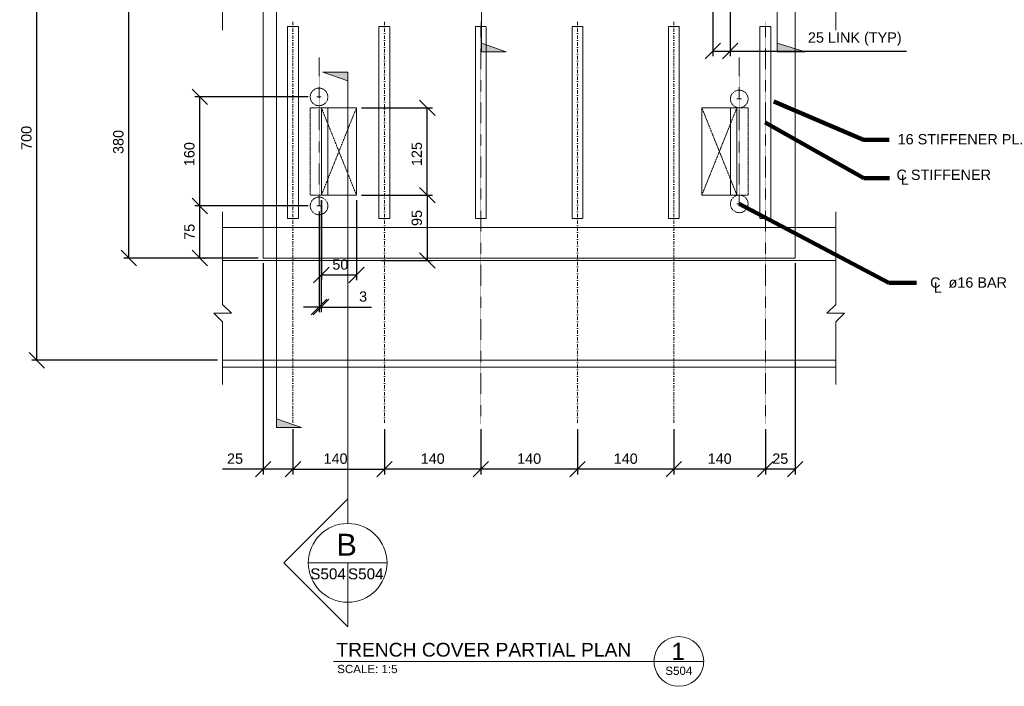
# Model space of a CAD drawing. Header units: inches. Extents: x -5081 to 10423, y -923 to 8749.
# Tile 1 of 8: x -3404 to -1973, y -923 to 46. Entities that reach past the tile are written whole.
import ezdxf

# ---------------------------------------------------------------- set-up
doc = ezdxf.new("R2010")
doc.units = ezdxf.units.IN
doc.header["$LTSCALE"] = 0.25
doc.header["$MEASUREMENT"] = 0
for name, pattern in [('CENTER2', [1.125, 0.75, -0.125, 0.125, -0.125]), ('DGN3', [5.526456, 3.684304, -1.842152]), ('DGN4', [39.472528, 19.736264, -9.868132, 0, -9.868132]), ('HIDDEN', [0.375, 0.25, -0.125]), ('HIDDEN2', [0.1875, 0.125, -0.0625])]:
    doc.linetypes.add(name, pattern=pattern)
doc.layers.get('Defpoints').update_dxf_attribs({"color": 5, "lineweight": 0})
for name, color, linetype, lineweight in [('G-ANN-TTLB', 7, 'Continuous', 0), ('G-ANNO-DIM', 1, 'Continuous', 0), ('G-ANNO-TEXT', 7, 'Continuous', 0), ('S-ANNO-CNTR', 1, 'CENTER2', 0), ('S-DETL-HIDE', 2, 'HIDDEN', 0), ('S-DETL-STLS', 3, 'Continuous', 0), ('S-DETL-STLS_2', 2, 'Continuous', 0), ('S5', 1, 'Continuous', 0)]:
    doc.layers.add(name, color=color, linetype=linetype, lineweight=lineweight)
doc.styles.add('1 10', font='arial.ttf', dxfattribs={"height": 30})
doc.styles.add('1 5', font='arial.ttf', dxfattribs={"height": 15})
doc.styles.get("Standard").update_dxf_attribs({"font": 'ARCHSTYL.shx', "width": 0.75, "height": 50.8})
doc.styles.add('TITLE20', font='simplex.shx', dxfattribs={"height": 127000})
doc.dimstyles.new('1 5', dxfattribs={"dimtxt": 15, "dimasz": 22.5, "dimexe": 7.5, "dimexo": 7.5, "dimgap": 7.5, "dimtad": 1, "dimdec": 0, "dimlfac": 0.003281, "dimzin": 11, "dimdsep": 46, "dimlunit": 5, "dimtxsty": '1 5', "dimblk1": 'OBLIQUE', "dimblk2": 'OBLIQUE', "dimsah": 1, "dimcen": 0, "dimadec": 4, "dimazin": 3, "dimtfac": 1, "dimtdec": 0, "dimtix": 1, "dimtofl": 0, "dimtmove": 0, "dimatfit": 3, "dimfxl": 1, "dimtolj": 1, "dimtzin": 0, "dimarcsym": 0})

# ---------------------------------------------------------------- blocks, each defined once
blk = doc.blocks.new('_Oblique')
at = {"color": 0, "linetype": 'ByBlock', "lineweight": -2}
blk.add_line((-0.5, -0.5), (0.5, 0.5), dxfattribs=at)
blk = doc.blocks.new('*D115')
at = {"layer": 'Defpoints', "color": 0, "linetype": 'Continuous', "lineweight": 0, "transparency": 16777216}
for p in [(-2965.6, -209), (-2968.5, -225.1), (-2965.6, -371.6)]:
    blk.add_point(p, dxfattribs=at)
at = {"layer": 'G-ANNO-DIM', "color": 0, "linetype": 'Continuous', "lineweight": -2, "transparency": 16777216}
for p, q in [((-2965.6, -216.5), (-2965.6, -379.1)), ((-2968.5, -232.6), (-2968.5, -379.1)), ((-2968.5, -371.6), (-2991, -371.6)), ((-2965.6, -371.6), (-2892.1, -371.6))]:
    blk.add_line(p, q, dxfattribs=at)
at = {"layer": 'G-ANNO-DIM', "color": 0, "linetype": 'Continuous', "lineweight": -2, "transparency": 16777216, "xscale": 22.5, "yscale": 22.5, "zscale": 22.5}
blk.add_blockref('_Oblique', (-2968.5, -371.6), dxfattribs=at)
at = {"layer": 'G-ANNO-DIM', "color": 0, "linetype": 'Continuous', "lineweight": -2, "transparency": 16777216, "xscale": 22.5, "yscale": 22.5, "zscale": 22.5, "rotation": 180}
blk.add_blockref('_Oblique', (-2965.6, -371.6), dxfattribs=at)
at = {"layer": 'G-ANNO-DIM', "color": 0, "linetype": 'Continuous', "lineweight": 0, "transparency": 16777216, "insert": (-2904.5, -356.4), "char_height": 15, "attachment_point": 5, "style": '1 5'}
blk.add_mtext('\\A1;3', dxfattribs=at)
blk = doc.blocks.new('*D116')
at = {"layer": 'Defpoints', "color": 0, "linetype": 'Continuous', "lineweight": 0, "transparency": 16777216}
for p in [(-2914.1, -209), (-2885.9, -304), (-2811.2, -304)]:
    blk.add_point(p, dxfattribs=at)
at = {"layer": 'G-ANNO-DIM', "color": 0, "linetype": 'Continuous', "lineweight": -2, "transparency": 16777216}
for p, q in [((-2906.6, -209), (-2803.7, -209)), ((-2811.2, -209), (-2811.2, -304)), ((-2878.4, -304), (-2803.7, -304))]:
    blk.add_line(p, q, dxfattribs=at)
at = {"layer": 'G-ANNO-DIM', "color": 0, "linetype": 'Continuous', "lineweight": -2, "transparency": 16777216, "xscale": 22.5, "yscale": 22.5, "zscale": 22.5}
for p, rotation in [((-2811.2, -209), 90), ((-2811.2, -304), 270)]:
    blk.add_blockref('_Oblique', p, dxfattribs=dict(at, rotation=rotation))
at = {"layer": 'G-ANNO-DIM', "color": 0, "linetype": 'Continuous', "lineweight": 0, "transparency": 16777216, "insert": (-2826.4, -242.2), "char_height": 15, "attachment_point": 5, "rotation": 90, "style": '1 5'}
blk.add_mtext('\\A1;95', dxfattribs=at)
blk = doc.blocks.new('*D119')
at = {"layer": 'Defpoints', "color": 0, "linetype": 'Continuous', "lineweight": 0, "transparency": 16777216}
for p in [(-2396.2, 93.2), (-2371.2, 93.2), (-2371.2, 0.5)]:
    blk.add_point(p, dxfattribs=at)
at = {"layer": 'G-ANNO-DIM', "color": 0, "linetype": 'Continuous', "lineweight": -2, "transparency": 16777216}
for p, q in [((-2396.2, 85.7), (-2396.2, -7)), ((-2371.2, 85.7), (-2371.2, -7)), ((-2396.2, 0.5), (-2371.2, 0.5)), ((-2371.2, 0.5), (-2115, 0.5))]:
    blk.add_line(p, q, dxfattribs=at)
at = {"layer": 'G-ANNO-DIM', "color": 0, "linetype": 'Continuous', "lineweight": -2, "transparency": 16777216, "xscale": 22.5, "yscale": 22.5, "zscale": 22.5, "rotation": 180}
blk.add_blockref('_Oblique', (-2396.2, 0.5), dxfattribs=at)
at = {"layer": 'G-ANNO-DIM', "color": 0, "linetype": 'Continuous', "lineweight": -2, "transparency": 16777216, "xscale": 22.5, "yscale": 22.5, "zscale": 22.5}
blk.add_blockref('_Oblique', (-2371.2, 0.5), dxfattribs=at)
at = {"layer": 'G-ANNO-DIM', "color": 0, "linetype": 'Continuous', "lineweight": 0, "transparency": 16777216, "insert": (-2190, 17.9), "char_height": 15, "attachment_point": 5, "style": '1 5'}
blk.add_mtext('\\A1;25 LINK (TYP)', dxfattribs=at)
blk = doc.blocks.new('AnonymousCell12')
at = {"layer": 'G-ANNO-TEXT', "color": 7, "linetype": 'Continuous', "lineweight": 0, "insert": (-256.4, 29.1), "char_height": 15, "attachment_point": 1, "line_spacing_factor": 0.8, "style": '1 5'}
blk.add_mtext('16 STIFFENER PL.', dxfattribs=at)
blk = doc.blocks.new('*D132')
at = {"layer": 'Defpoints', "color": 0, "linetype": 'Continuous', "lineweight": 0, "transparency": 16777216}
for p in [(-3006.4, -541.5), (-2873.4, -541.5), (-2873.4, -607.3)]:
    blk.add_point(p, dxfattribs=at)
at = {"layer": 'G-ANNO-DIM', "color": 0, "linetype": 'Continuous', "lineweight": -2, "transparency": 16777216}
for p, q in [((-3006.4, -549), (-3006.4, -614.8)), ((-2873.4, -549), (-2873.4, -614.8)), ((-3006.4, -607.3), (-2873.4, -607.3))]:
    blk.add_line(p, q, dxfattribs=at)
at = {"layer": 'G-ANNO-DIM', "color": 0, "linetype": 'Continuous', "lineweight": -2, "transparency": 16777216, "xscale": 22.5, "yscale": 22.5, "zscale": 22.5, "rotation": 180}
blk.add_blockref('_Oblique', (-3006.4, -607.3), dxfattribs=at)
at = {"layer": 'G-ANNO-DIM', "color": 0, "linetype": 'Continuous', "lineweight": -2, "transparency": 16777216, "xscale": 22.5, "yscale": 22.5, "zscale": 22.5}
blk.add_blockref('_Oblique', (-2873.4, -607.3), dxfattribs=at)
at = {"layer": 'G-ANNO-DIM', "color": 0, "linetype": 'Continuous', "lineweight": 0, "transparency": 16777216, "insert": (-2944.5, -592.1), "char_height": 15, "attachment_point": 5, "style": '1 5'}
blk.add_mtext('\\A1;140', dxfattribs=at)
blk = doc.blocks.new('*D133')
at = {"layer": 'Defpoints', "color": 0, "linetype": 'Continuous', "lineweight": 0, "transparency": 16777216}
for p in [(-2873.4, -541.5), (-2733.4, -541.5), (-2873.4, -607.3)]:
    blk.add_point(p, dxfattribs=at)
at = {"layer": 'G-ANNO-DIM', "color": 0, "linetype": 'Continuous', "lineweight": -2, "transparency": 16777216}
for p, q in [((-2873.4, -549), (-2873.4, -614.8)), ((-2733.4, -549), (-2733.4, -614.8)), ((-2733.4, -607.3), (-2873.4, -607.3))]:
    blk.add_line(p, q, dxfattribs=at)
at = {"layer": 'G-ANNO-DIM', "color": 0, "linetype": 'Continuous', "lineweight": -2, "transparency": 16777216, "xscale": 22.5, "yscale": 22.5, "zscale": 22.5, "rotation": 180}
blk.add_blockref('_Oblique', (-2873.4, -607.3), dxfattribs=at)
at = {"layer": 'G-ANNO-DIM', "color": 0, "linetype": 'Continuous', "lineweight": -2, "transparency": 16777216, "xscale": 22.5, "yscale": 22.5, "zscale": 22.5}
blk.add_blockref('_Oblique', (-2733.4, -607.3), dxfattribs=at)
at = {"layer": 'G-ANNO-DIM', "color": 0, "linetype": 'Continuous', "lineweight": 0, "transparency": 16777216, "insert": (-2803.4, -592.1), "char_height": 15, "attachment_point": 5, "style": '1 5'}
blk.add_mtext('\\A1;140', dxfattribs=at)
blk = doc.blocks.new('*D134')
at = {"layer": 'Defpoints', "color": 0, "linetype": 'Continuous', "lineweight": 0, "transparency": 16777216}
for p in [(-2733.4, -541.5), (-2592.9, -541.5), (-2733.4, -607.3)]:
    blk.add_point(p, dxfattribs=at)
at = {"layer": 'G-ANNO-DIM', "color": 0, "linetype": 'Continuous', "lineweight": -2, "transparency": 16777216}
for p, q in [((-2733.4, -549), (-2733.4, -614.8)), ((-2592.9, -549), (-2592.9, -614.8)), ((-2592.9, -607.3), (-2733.4, -607.3))]:
    blk.add_line(p, q, dxfattribs=at)
at = {"layer": 'G-ANNO-DIM', "color": 0, "linetype": 'Continuous', "lineweight": -2, "transparency": 16777216, "xscale": 22.5, "yscale": 22.5, "zscale": 22.5, "rotation": 180}
blk.add_blockref('_Oblique', (-2733.4, -607.3), dxfattribs=at)
at = {"layer": 'G-ANNO-DIM', "color": 0, "linetype": 'Continuous', "lineweight": -2, "transparency": 16777216, "xscale": 22.5, "yscale": 22.5, "zscale": 22.5}
blk.add_blockref('_Oblique', (-2592.9, -607.3), dxfattribs=at)
at = {"layer": 'G-ANNO-DIM', "color": 0, "linetype": 'Continuous', "lineweight": 0, "transparency": 16777216, "insert": (-2663.2, -592.1), "char_height": 15, "attachment_point": 5, "style": '1 5'}
blk.add_mtext('\\A1;140', dxfattribs=at)
blk = doc.blocks.new('*D135')
at = {"layer": 'Defpoints', "color": 0, "linetype": 'Continuous', "lineweight": 0, "transparency": 16777216}
for p in [(-2592.9, -541.5), (-2452.9, -541.5), (-2592.9, -607.3)]:
    blk.add_point(p, dxfattribs=at)
at = {"layer": 'G-ANNO-DIM', "color": 0, "linetype": 'Continuous', "lineweight": -2, "transparency": 16777216}
for p, q in [((-2592.9, -549), (-2592.9, -614.8)), ((-2452.9, -549), (-2452.9, -614.8)), ((-2452.9, -607.3), (-2592.9, -607.3))]:
    blk.add_line(p, q, dxfattribs=at)
at = {"layer": 'G-ANNO-DIM', "color": 0, "linetype": 'Continuous', "lineweight": -2, "transparency": 16777216, "xscale": 22.5, "yscale": 22.5, "zscale": 22.5, "rotation": 180}
blk.add_blockref('_Oblique', (-2592.9, -607.3), dxfattribs=at)
at = {"layer": 'G-ANNO-DIM', "color": 0, "linetype": 'Continuous', "lineweight": -2, "transparency": 16777216, "xscale": 22.5, "yscale": 22.5, "zscale": 22.5}
blk.add_blockref('_Oblique', (-2452.9, -607.3), dxfattribs=at)
at = {"layer": 'G-ANNO-DIM', "color": 0, "linetype": 'Continuous', "lineweight": 0, "transparency": 16777216, "insert": (-2522.9, -592.1), "char_height": 15, "attachment_point": 5, "style": '1 5'}
blk.add_mtext('\\A1;140', dxfattribs=at)
blk = doc.blocks.new('*D136')
at = {"layer": 'Defpoints', "color": 0, "linetype": 'Continuous', "lineweight": 0, "transparency": 16777216}
for p in [(-2452.9, -541.5), (-2319.9, -541.5), (-2452.9, -607.3)]:
    blk.add_point(p, dxfattribs=at)
at = {"layer": 'G-ANNO-DIM', "color": 0, "linetype": 'Continuous', "lineweight": -2, "transparency": 16777216}
for p, q in [((-2452.9, -549), (-2452.9, -614.8)), ((-2319.9, -549), (-2319.9, -614.8)), ((-2319.9, -607.3), (-2452.9, -607.3))]:
    blk.add_line(p, q, dxfattribs=at)
at = {"layer": 'G-ANNO-DIM', "color": 0, "linetype": 'Continuous', "lineweight": -2, "transparency": 16777216, "xscale": 22.5, "yscale": 22.5, "zscale": 22.5, "rotation": 180}
blk.add_blockref('_Oblique', (-2452.9, -607.3), dxfattribs=at)
at = {"layer": 'G-ANNO-DIM', "color": 0, "linetype": 'Continuous', "lineweight": -2, "transparency": 16777216, "xscale": 22.5, "yscale": 22.5, "zscale": 22.5}
blk.add_blockref('_Oblique', (-2319.9, -607.3), dxfattribs=at)
at = {"layer": 'G-ANNO-DIM', "color": 0, "linetype": 'Continuous', "lineweight": 0, "transparency": 16777216, "insert": (-2386.4, -592.1), "char_height": 15, "attachment_point": 5, "style": '1 5'}
blk.add_mtext('\\A1;140', dxfattribs=at)
blk = doc.blocks.new('*D137')
at = {"layer": 'Defpoints', "color": 0, "linetype": 'Continuous', "lineweight": 0, "transparency": 16777216}
for p in [(-2276.7, -300.4), (-2319.9, -541.5), (-2319.9, -607.3)]:
    blk.add_point(p, dxfattribs=at)
at = {"layer": 'G-ANNO-DIM', "color": 0, "linetype": 'Continuous', "lineweight": -2, "transparency": 16777216}
for p, q in [((-2276.7, -307.9), (-2276.7, -614.8)), ((-2319.9, -549), (-2319.9, -614.8)), ((-2276.7, -607.3), (-2319.9, -607.3))]:
    blk.add_line(p, q, dxfattribs=at)
at = {"layer": 'G-ANNO-DIM', "color": 0, "linetype": 'Continuous', "lineweight": -2, "transparency": 16777216, "xscale": 22.5, "yscale": 22.5, "zscale": 22.5, "rotation": 180}
blk.add_blockref('_Oblique', (-2319.9, -607.3), dxfattribs=at)
at = {"layer": 'G-ANNO-DIM', "color": 0, "linetype": 'Continuous', "lineweight": -2, "transparency": 16777216, "xscale": 22.5, "yscale": 22.5, "zscale": 22.5}
blk.add_blockref('_Oblique', (-2276.7, -607.3), dxfattribs=at)
at = {"layer": 'G-ANNO-DIM', "color": 0, "linetype": 'Continuous', "lineweight": 0, "transparency": 16777216, "insert": (-2298.3, -592.1), "char_height": 15, "attachment_point": 5, "style": '1 5'}
blk.add_mtext('\\A1;25', dxfattribs=at)
blk = doc.blocks.new('*D138')
at = {"layer": 'Defpoints', "color": 0, "linetype": 'Continuous', "lineweight": 0, "transparency": 16777216}
for p in [(-3049.7, -300.4), (-3006.4, -541.5), (-3006.4, -607.3)]:
    blk.add_point(p, dxfattribs=at)
at = {"layer": 'G-ANNO-DIM', "color": 0, "linetype": 'Continuous', "lineweight": -2, "transparency": 16777216}
for p, q in [((-3049.7, -307.9), (-3049.7, -614.8)), ((-3006.4, -549), (-3006.4, -614.8)), ((-3049.7, -607.3), (-3109, -607.3)), ((-3006.4, -607.3), (-3049.7, -607.3))]:
    blk.add_line(p, q, dxfattribs=at)
at = {"layer": 'G-ANNO-DIM', "color": 0, "linetype": 'Continuous', "lineweight": -2, "transparency": 16777216, "xscale": 22.5, "yscale": 22.5, "zscale": 22.5, "rotation": 180}
blk.add_blockref('_Oblique', (-3049.7, -607.3), dxfattribs=at)
at = {"layer": 'G-ANNO-DIM', "color": 0, "linetype": 'Continuous', "lineweight": -2, "transparency": 16777216, "xscale": 22.5, "yscale": 22.5, "zscale": 22.5}
blk.add_blockref('_Oblique', (-3006.4, -607.3), dxfattribs=at)
at = {"layer": 'G-ANNO-DIM', "color": 0, "linetype": 'Continuous', "lineweight": 0, "transparency": 16777216, "insert": (-3090.6, -592.1), "char_height": 15, "attachment_point": 5, "style": '1 5'}
blk.add_mtext('\\A1;25', dxfattribs=at)
blk = doc.blocks.new('*D139')
at = {"layer": 'Defpoints', "color": 0, "linetype": 'Continuous', "lineweight": 0, "transparency": 16777216}
for p in [(-3141.7, -224.7), (-3141.7, -224.7), (-3143.5, -300.4)]:
    blk.add_point(p, dxfattribs=at)
at = {"layer": 'G-ANNO-DIM', "color": 0, "linetype": 'Continuous', "lineweight": -2, "transparency": 16777216}
for p, q in [((-3141.7, -300.4), (-3141.7, -224.7)), ((-3136, -300.4), (-3134.2, -300.4))]:
    blk.add_line(p, q, dxfattribs=at)
at = {"layer": 'G-ANNO-DIM', "color": 0, "linetype": 'Continuous', "lineweight": -2, "transparency": 16777216, "xscale": 22.5, "yscale": 22.5, "zscale": 22.5}
for p, rotation in [((-3141.7, -224.7), 90), ((-3141.7, -300.4), 270)]:
    blk.add_blockref('_Oblique', p, dxfattribs=dict(at, rotation=rotation))
at = {"layer": 'G-ANNO-DIM', "color": 0, "linetype": 'Continuous', "lineweight": 0, "transparency": 16777216, "insert": (-3156.8, -262.3), "char_height": 15, "attachment_point": 5, "rotation": 90, "style": '1 5'}
blk.add_mtext('\\A1;75', dxfattribs=at)
blk = doc.blocks.new('*D140')
at = {"layer": 'Defpoints', "color": 0, "lineweight": 0, "transparency": 16777216}
for p in [(-2965.1, -209), (-2914.1, -209), (-2914.1, -325)]:
    blk.add_point(p, dxfattribs=at)
at = {"layer": 'G-ANNO-DIM', "color": 0, "lineweight": -2, "transparency": 16777216}
for p, q in [((-2965.1, -216.5), (-2965.1, -332.5)), ((-2914.1, -216.5), (-2914.1, -332.5)), ((-2965.1, -325), (-2914.1, -325))]:
    blk.add_line(p, q, dxfattribs=at)
at = {"layer": 'G-ANNO-DIM', "color": 0, "lineweight": -2, "transparency": 16777216, "xscale": 22.5, "yscale": 22.5, "zscale": 22.5, "rotation": 180}
blk.add_blockref('_Oblique', (-2965.1, -325), dxfattribs=at)
at = {"layer": 'G-ANNO-DIM', "color": 0, "lineweight": -2, "transparency": 16777216, "xscale": 22.5, "yscale": 22.5, "zscale": 22.5}
blk.add_blockref('_Oblique', (-2914.1, -325), dxfattribs=at)
at = {"layer": 'G-ANNO-DIM', "color": 0, "lineweight": 0, "transparency": 16777216, "insert": (-2937.6, -309.9), "char_height": 15, "attachment_point": 5, "style": '1 5'}
blk.add_mtext('\\A1;50', dxfattribs=at)
blk = doc.blocks.new('*D142')
at = {"layer": 'Defpoints', "color": 0, "linetype": 'Continuous', "lineweight": 0, "transparency": 16777216}
for p in [(-3141.7, -66.2), (-2976.8, -66.2), (-2976.8, -224.7)]:
    blk.add_point(p, dxfattribs=at)
at = {"layer": 'G-ANNO-DIM', "color": 0, "linetype": 'Continuous', "lineweight": -2, "transparency": 16777216}
for p, q in [((-2984.3, -66.2), (-3149.2, -66.2)), ((-3141.7, -224.7), (-3141.7, -66.2)), ((-2984.3, -224.7), (-3149.2, -224.7))]:
    blk.add_line(p, q, dxfattribs=at)
at = {"layer": 'G-ANNO-DIM', "color": 0, "linetype": 'Continuous', "lineweight": -2, "transparency": 16777216, "xscale": 22.5, "yscale": 22.5, "zscale": 22.5}
for p, rotation in [((-3141.7, -66.2), 90), ((-3141.7, -224.7), 270)]:
    blk.add_blockref('_Oblique', p, dxfattribs=dict(at, rotation=rotation))
at = {"layer": 'G-ANNO-DIM', "color": 0, "linetype": 'Continuous', "lineweight": 0, "transparency": 16777216, "insert": (-3156.9, -149.4), "char_height": 15, "attachment_point": 5, "rotation": 90, "style": '1 5'}
blk.add_mtext('\\A1;160', dxfattribs=at)
blk = doc.blocks.new('*D143')
at = {"layer": 'Defpoints', "color": 0, "linetype": 'Continuous', "lineweight": 0, "transparency": 16777216}
for p in [(-2914.1, -82), (-2811.2, -82), (-2914.1, -209)]:
    blk.add_point(p, dxfattribs=at)
at = {"layer": 'G-ANNO-DIM', "color": 0, "linetype": 'Continuous', "lineweight": -2, "transparency": 16777216}
for p, q in [((-2906.6, -82), (-2803.7, -82)), ((-2811.2, -209), (-2811.2, -82)), ((-2906.6, -209), (-2803.7, -209))]:
    blk.add_line(p, q, dxfattribs=at)
at = {"layer": 'G-ANNO-DIM', "color": 0, "linetype": 'Continuous', "lineweight": -2, "transparency": 16777216, "xscale": 22.5, "yscale": 22.5, "zscale": 22.5}
for p, rotation in [((-2811.2, -82), 90), ((-2811.2, -209), 270)]:
    blk.add_blockref('_Oblique', p, dxfattribs=dict(at, rotation=rotation))
at = {"layer": 'G-ANNO-DIM', "color": 0, "linetype": 'Continuous', "lineweight": 0, "transparency": 16777216, "insert": (-2826.4, -149.3), "char_height": 15, "attachment_point": 5, "rotation": 90, "style": '1 5'}
blk.add_mtext('\\A1;125', dxfattribs=at)
blk = doc.blocks.new('*D151')
at = {"layer": 'Defpoints', "color": 0, "linetype": 'Continuous', "lineweight": 0, "transparency": 16777216}
for p in [(-3378.5, 242), (-3108.6, 242), (-3108.6, -449)]:
    blk.add_point(p, dxfattribs=at)
at = {"layer": 'G-ANNO-DIM', "color": 0, "linetype": 'Continuous', "lineweight": -2, "transparency": 16777216}
for p, q in [((-3116.1, 242), (-3386, 242)), ((-3378.5, -449), (-3378.5, 242)), ((-3116.1, -449), (-3386, -449))]:
    blk.add_line(p, q, dxfattribs=at)
at = {"layer": 'G-ANNO-DIM', "color": 0, "linetype": 'Continuous', "lineweight": -2, "transparency": 16777216, "xscale": 22.5, "yscale": 22.5, "zscale": 22.5}
for p, rotation in [((-3378.5, 242), 90), ((-3378.5, -449), 270)]:
    blk.add_blockref('_Oblique', p, dxfattribs=dict(at, rotation=rotation))
at = {"layer": 'G-ANNO-DIM', "color": 0, "linetype": 'Continuous', "lineweight": 0, "transparency": 16777216, "insert": (-3393.7, -125.8), "char_height": 15, "attachment_point": 5, "rotation": 90, "style": '1 5'}
blk.add_mtext('\\A1;700', dxfattribs=at)
blk = doc.blocks.new('*D152')
at = {"layer": 'Defpoints', "color": 0, "linetype": 'Continuous', "lineweight": 0, "transparency": 16777216}
for p in [(-3244.9, 90), (-3049.7, 90), (-3049.7, -300.4)]:
    blk.add_point(p, dxfattribs=at)
at = {"layer": 'G-ANNO-DIM', "color": 0, "linetype": 'Continuous', "lineweight": -2, "transparency": 16777216}
for p, q in [((-3057.2, 90), (-3252.4, 90)), ((-3244.9, -300.4), (-3244.9, 90)), ((-3057.2, -300.4), (-3252.4, -300.4))]:
    blk.add_line(p, q, dxfattribs=at)
at = {"layer": 'G-ANNO-DIM', "color": 0, "linetype": 'Continuous', "lineweight": -2, "transparency": 16777216, "xscale": 22.5, "yscale": 22.5, "zscale": 22.5}
for p, rotation in [((-3244.9, 90), 90), ((-3244.9, -300.4), 270)]:
    blk.add_blockref('_Oblique', p, dxfattribs=dict(at, rotation=rotation))
at = {"layer": 'G-ANNO-DIM', "color": 0, "linetype": 'Continuous', "lineweight": 0, "transparency": 16777216, "insert": (-3260.1, -131.7), "char_height": 15, "attachment_point": 5, "rotation": 90, "style": '1 5'}
blk.add_mtext('\\A1;380', dxfattribs=at)
blk = doc.blocks.new('AnonymousCell13')
at = {"layer": 'G-ANNO-TEXT', "color": 7, "linetype": 'Continuous', "lineweight": 0, "insert": (-209.2, -179.2), "char_height": 15, "attachment_point": 1, "line_spacing_factor": 0.8, "style": '1 5'}
blk.add_mtext('C  ø16 BAR', dxfattribs=at)

msp = doc.modelspace()

# ---------------------------------------------------------------- hatches: boundary and pattern name
at = {"layer": 'G-ANNO-TEXT', "linetype": 'Continuous'}
for points in [[(-2732.3, -0.7), (-2696.5, -0.7), (-2732.3, 11.9)], [(-2302.9, -0.7), (-2262, -0.7), (-2302.9, 11.9)], [(-2926.9, -30), (-2962.8, -30), (-2926.9, -42.6)], [(-3030.1, -546.6), (-2994.2, -546.6), (-3030.1, -533.9)]]:
    msp.add_hatch(color=7, dxfattribs=at).paths.add_polyline_path(points)

# ---------------------------------------------------------------- linework, layer by layer
at = {"layer": 'G-ANN-TTLB', "color": 7, "linetype": 'Continuous', "lineweight": 13}
msp.add_line((-2947.7, -886.8), (-2409.6, -886.8), dxfattribs=at)
at = {"layer": 'G-ANN-TTLB', "color": 7, "linetype": 'Continuous', "lineweight": 0}
for start, end in [(0, 180), (180, 188.8692), (350.5695, 0), (188.8692, 350.5695)]:
    msp.add_arc((-2445.7, -886.8), 36.1, start, end, dxfattribs=at)
at = {"layer": 'G-ANNO-TEXT', "color": 7, "linetype": 'Continuous', "lineweight": 0}
for p, q in [((-3030.1, 634.7), (-3030.1, -483.8)), ((-2732.3, 175.9), (-2732.3, -0.7)), ((-2302.9, 175.9), (-2302.9, -0.7)), ((-2926.9, -345.2), (-2926.9, -30)), ((-2926.9, -686.3), (-2926.9, -345.2)), ((-3030.1, -483.8), (-3030.1, -546.6))]:
    msp.add_line(p, q, dxfattribs=at)
at = {"layer": 'G-ANNO-TEXT'}
for p, q in [((-2984.1, -743.5), (-2869.7, -743.5)), ((-2926.9, -800.7), (-2926.9, -743.5))]:
    msp.add_line(p, q, dxfattribs=at)
at = {"layer": 'G-ANNO-TEXT', "linetype": 'DGN3', "flags": 128}
for points in [[(-2998.5, -243), (-2998.5, 36), (-3014.4, 36), (-3014.4, -243), (-2998.5, -243)], [(-2865.5, -243), (-2865.5, 36), (-2881.4, 36), (-2881.4, -243), (-2865.5, -243)], [(-2725.5, 36), (-2741.4, 36), (-2741.4, -243), (-2725.5, -243), (-2725.5, 36)], [(-2600.9, 36), (-2585, 36), (-2585, -243), (-2600.9, -243), (-2600.9, 36)], [(-2460.9, -243), (-2460.9, 36), (-2445, 36), (-2445, -243), (-2460.9, -243)], [(-2327.9, -243), (-2327.9, 36), (-2312, 36), (-2312, -243), (-2327.9, -243)]]:
    msp.add_lwpolyline(points, dxfattribs=at)
at = {"layer": 'G-ANNO-TEXT', "color": 7, "linetype": 'Continuous', "lineweight": 13, "flags": 128}
for points in [[(-2732.3, -0.7), (-2696.5, -0.7), (-2732.3, 11.9), (-2732.3, -0.7)], [(-2302.9, -0.7), (-2262, -0.7), (-2302.9, 11.9), (-2302.9, -0.7)], [(-2926.9, -30), (-2962.8, -30), (-2926.9, -42.6), (-2926.9, -30)], [(-3030.1, -546.6), (-2994.2, -546.6), (-3030.1, -533.9), (-3030.1, -546.6)]]:
    msp.add_lwpolyline(points, dxfattribs=at)
at = {"layer": 'G-ANNO-TEXT', "flags": 128}
msp.add_lwpolyline([(-2926.9, -686.3), (-2926.9, -650.6), (-3019.9, -743.4), (-2926.9, -836.3), (-2926.9, -800.7, -1), (-2926.9, -686.3, -1)], format="xyb", dxfattribs=at)
at = {"layer": 'G-ANNO-TEXT'}
msp.add_circle((-2926.9, -743.5), 57.2, dxfattribs=at)
at = {"layer": 'S-ANNO-CNTR', "linetype": 'DGN4'}
for p, q in [((-3006.4, 43.1), (-3006.4, -541.5)), ((-2592.9, 43.1), (-2592.9, -541.5))]:
    msp.add_line(p, q, dxfattribs=at)
at = {"layer": 'S-ANNO-CNTR'}
for p, q in [((-2733.4, 43.1), (-2733.4, -541.5)), ((-2319.9, 43.1), (-2319.9, -541.5)), ((-2965.1, -82), (-2914.1, -209)), ((-2965.1, -209), (-2914.1, -82)), ((-2361.3, -82), (-2412.3, -209)), ((-2361.3, -209), (-2412.3, -82))]:
    msp.add_line(p, q, dxfattribs=at)
at = {"layer": 'S-DETL-HIDE'}
for p, q in [((-2981.3, -82), (-2981.3, -209)), ((-2345.1, -82), (-2345.1, -209))]:
    msp.add_line(p, q, dxfattribs=at)
at = {"layer": 'S-DETL-HIDE', "linetype": 'HIDDEN2'}
for p, q in [((-2981.3, -82), (-2965.6, -82)), ((-2345.1, -82), (-2360.8, -82)), ((-2981.3, -209), (-2965.6, -209)), ((-2345.1, -209), (-2360.8, -209))]:
    msp.add_line(p, q, dxfattribs=at)
at = {"layer": 'S-DETL-HIDE', "linetype": 'DGN3'}
for p, q in [((-3049.7, -256), (-2663.2, -256)), ((-2276.7, -256), (-2663.2, -256)), ((-3108.6, -459), (-2663.2, -459)), ((-2217.8, -459), (-2663.2, -459))]:
    msp.add_line(p, q, dxfattribs=at)
at = {"layer": 'S-DETL-HIDE', "linetype": 'HIDDEN2'}
for centre in [(-2968.5, -66.2), (-2357.9, -69.2), (-2968.5, -224.7), (-2357.9, -221.7)]:
    msp.add_circle(centre, 12.8, dxfattribs=at)
at = {"layer": 'S-DETL-STLS'}
for p, q in [((-3049.7, 90), (-3049.7, -300.4)), ((-2276.7, 90), (-2276.7, -300.4)), ((-2965.1, -82), (-2965.1, -209)), ((-2965.1, -82), (-2914.1, -82)), ((-2914.1, -82), (-2914.1, -209)), ((-2412.3, -82), (-2412.3, -209)), ((-2361.3, -82), (-2412.3, -82)), ((-2361.3, -82), (-2361.3, -209)), ((-2965.1, -209), (-2914.1, -209)), ((-2361.3, -209), (-2412.3, -209)), ((-3108.6, -256), (-3049.7, -256)), ((-2217.8, -256), (-2276.7, -256)), ((-3049.7, -300.4), (-2663.2, -300.4)), ((-2276.7, -300.4), (-2663.2, -300.4)), ((-3108.6, -304), (-2663.2, -304)), ((-2217.8, -304), (-2663.2, -304)), ((-3108.6, -449), (-2663.2, -449)), ((-2217.8, -449), (-2663.2, -449))]:
    msp.add_line(p, q, dxfattribs=at)
at = {"layer": 'S-DETL-STLS', "flags": 128}
for points in [[(-3108.6, 30.8), (-3108.6, 132.8), (-3121.4, 145.6), (-3095.9, 145.6), (-3108.6, 158.3), (-3108.6, 263.2)], [(-2217.8, 30.8), (-2217.8, 132.8), (-2205, 145.6), (-2230.5, 145.6), (-2217.8, 158.3), (-2217.8, 263.2)], [(-3108.6, -233.4), (-3108.6, -367.8), (-3095.9, -380.5), (-3121.4, -380.5), (-3108.6, -393.3), (-3108.6, -484.1)], [(-2217.8, -233.4), (-2217.8, -367.8), (-2230.5, -380.5), (-2205, -380.5), (-2217.8, -393.3), (-2217.8, -484.1)]]:
    msp.add_lwpolyline(points, dxfattribs=at)
at = {"layer": 'S-DETL-STLS_2'}
for p, q in [((-2955.8, -82), (-2955.8, -209)), ((-2370.6, -82), (-2370.6, -209))]:
    msp.add_line(p, q, dxfattribs=at)
at = {"layer": 'S5', "color": 1, "linetype": 'DGN4'}
for p, q in [((-2873.4, 43.1), (-2873.4, -541.5)), ((-2452.9, 43.1), (-2452.9, -541.5))]:
    msp.add_line(p, q, dxfattribs=at)
at = {"layer": 'S5', "color": 1, "linetype": 'CENTER2'}
for p, q in [((-2968.5, -9), (-2968.5, -221.7)), ((-2357.9, -9), (-2357.9, -221.7))]:
    msp.add_line(p, q, dxfattribs=at)
at = {"layer": 'S5', "color": 1}
for p, q in [((-2965.2, -66.2), (-2971.8, -66.2)), ((-2361.2, -69.2), (-2354.6, -69.2)), ((-2965.2, -224.7), (-2971.8, -224.7)), ((-2968.5, -218.4), (-2968.5, -225.1)), ((-2361.2, -221.7), (-2354.6, -221.7)), ((-2357.9, -218.4), (-2357.9, -225.1))]:
    msp.add_line(p, q, dxfattribs=at)

# ---------------------------------------------------------------- block references
at = {"color": 7, "linetype": 'Continuous', "lineweight": 0}
for name in ['AnonymousCell12', 'AnonymousCell13']:
    msp.add_blockref(name, (-1871.4, -149.3), dxfattribs=at)

# ---------------------------------------------------------------- texts
at = {"layer": 'G-ANN-TTLB', "color": 7, "linetype": 'Continuous', "lineweight": 13, "insert": (-2943.3, -880), "char_height": 20, "attachment_point": 7, "style": '1 10'}
msp.add_mtext('TRENCH COVER PARTIAL PLAN ', dxfattribs=at)
at = {"layer": 'G-ANN-TTLB', "color": 7, "linetype": 'Continuous', "lineweight": 0, "insert": (-2898.3, -903.9), "char_height": 12, "attachment_point": 8}
msp.add_mtext('{\\fArial|b0|i0|c0|p34;\\W1;SCALE: 1:5}', dxfattribs=at)
at = {"layer": 'G-ANN-TTLB', "color": 7, "linetype": 'Continuous', "lineweight": 0, "style": 'TITLE20'}
for s, insert, char_height, attachment_point in [('{\\fArial|b0|i0|c0|p34;1}', (-2446.8, -872.1), 25, 5), ('{\\fArial|b0|i0|c0|p34;S504}', (-2445.7, -906.5), 12, 8)]:
    msp.add_mtext(s, dxfattribs=dict(at, insert=insert, char_height=char_height, attachment_point=attachment_point))
at = {"layer": 'G-ANNO-TEXT', "color": 7, "linetype": 'Continuous', "lineweight": 0, "char_height": 15, "attachment_point": 1, "line_spacing_factor": 0.8, "style": '1 5'}
for s, insert in [('C STIFFENER', (-2129.4, -171.9)), ('L', (-2123, -179)), ('L', (-2075, -335.9))]:
    msp.add_mtext(s, dxfattribs=dict(at, insert=insert))
at = {"layer": 'G-ANNO-TEXT', "color": 7, "linetype": 'Continuous', "lineweight": 0, "style": '1 10'}
for s, insert, char_height, attachment_point in [('B', (-2928.4, -717.1), 31.8, 5), ('S504', (-2955.4, -767.6), 15.88, 8), ('S504', (-2900.6, -767.6), 15.88, 8)]:
    msp.add_mtext(s, dxfattribs=dict(at, insert=insert, char_height=char_height, attachment_point=attachment_point))

# ---------------------------------------------------------------- dimensions: what is measured, and where the dimension line sits
at = {"layer": 'G-ANNO-DIM', "linetype": 'Continuous', "lineweight": 0}
for base, p1, p2, text, picture, middle in [((-3378.5, 242), (-3108.6, -449), (-3108.6, 242), '700', '*D151', (-3378.5, -125.8)), ((-3244.9, 90), (-3049.7, -300.4), (-3049.7, 90), '380', '*D152', (-3244.9, -131.7)), ((-3141.7, -66.2), (-2976.8, -224.7), (-2976.8, -66.2), '160', '*D142', (-3141.7, -149.4)), ((-2811.2, -82), (-2914.1, -209), (-2914.1, -82), '125', '*D143', (-2811.2, -149.3)), ((-3141.7, -224.7), (-3143.5, -300.4), (-3141.7, -224.7), '75', '*D139', (-3141.7, -262.3))]:
    dim = msp.add_linear_dim(base=base, p1=p1, p2=p2, angle=90, text=text, dimstyle='1 5', override={"dimscale": 1, "dimtxt": 15, "dimasz": 22.5, "dimexe": 7.5, "dimexo": 7.5, "dimgap": 7.5, "dimtad": 1, "dimtih": 0, "dimtoh": 0, "dimlfac": 1, "dimblk1": 'Oblique', "dimblk2": 'Oblique', "dimsah": 1, "dimcen": 0, "dimse1": 0, "dimse2": 0, "dimtol": 0, "dimtfac": 1, "dimtix": 1, "dimtofl": 0, "dimatfit": 3, "dimfrac": 2}, dxfattribs=at)
    dim.commit()
    dim.dimension.update_dxf_attribs({"geometry": picture, "text_midpoint": middle, "dimtype": 160})
for base, p1, p2, text, override, picture, middle in [((-2371.2, 0.5), (-2396.2, 93.2), (-2371.2, 93.2), '25 LINK (TYP)', {"dimscale": 1, "dimtxt": 15, "dimasz": 22.5, "dimexe": 7.5, "dimexo": 7.5, "dimgap": 7.5, "dimtad": 1, "dimtih": 0, "dimtoh": 0, "dimlfac": 1, "dimblk1": 'Oblique', "dimblk2": 'Oblique', "dimsah": 1, "dimcen": 0, "dimse1": 0, "dimse2": 0, "dimtol": 0, "dimtfac": 1, "dimtix": 1, "dimtofl": 0, "dimatfit": 3, "dimfrac": 2}, '*D119', (-2190, 0.5)), ((-3006.4, -607.3), (-3049.7, -300.4), (-3006.4, -541.5), '25', {"dimlfac": 1, "dimfrac": 2}, '*D138', (-3090.6, -607.3)), ((-2873.4, -607.3), (-3006.4, -541.5), (-2873.4, -541.5), '140', {"dimlfac": 1, "dimfrac": 2}, '*D132', (-2944.5, -607.3))]:
    dim = msp.add_linear_dim(base=base, p1=p1, p2=p2, text=text, dimstyle='1 5', override=override, dxfattribs=at)
    dim.commit()
    dim.dimension.update_dxf_attribs({"geometry": picture, "text_midpoint": middle, "dimtype": 160})
dim = msp.add_linear_dim(base=(-2811.2, -304), p1=(-2914.1, -209), p2=(-2885.9, -304), angle=270, dimstyle='1 5', override={"dimscale": 1, "dimtxt": 15, "dimasz": 22.5, "dimexe": 7.5, "dimexo": 7.5, "dimgap": 7.5, "dimtad": 1, "dimtih": 0, "dimtoh": 0, "dimlfac": 1, "dimblk1": 'Oblique', "dimblk2": 'Oblique', "dimsah": 1, "dimcen": 0, "dimse1": 0, "dimse2": 0, "dimtol": 0, "dimtfac": 1, "dimtix": 1, "dimtofl": 0, "dimatfit": 3, "dimfrac": 2}, dxfattribs=at)
dim.commit()
dim.dimension.update_dxf_attribs({"geometry": '*D116', "text_midpoint": (-2811.2, -242.2), "dimtype": 160})
dim = msp.add_linear_dim(base=(-2965.6, -371.6), p1=(-2968.5, -225.1), p2=(-2965.6, -209), dimstyle='1 5', override={"dimscale": 1, "dimtxt": 15, "dimasz": 22.5, "dimexe": 7.5, "dimexo": 7.5, "dimgap": 7.5, "dimtad": 1, "dimtih": 0, "dimtoh": 0, "dimlfac": 1, "dimblk1": 'Oblique', "dimblk2": 'Oblique', "dimsah": 1, "dimcen": 0, "dimse1": 0, "dimse2": 0, "dimtol": 0, "dimtfac": 1, "dimtix": 1, "dimtofl": 0, "dimatfit": 3, "dimfrac": 2}, dxfattribs=at)
dim.commit()
dim.dimension.update_dxf_attribs({"geometry": '*D115', "text_midpoint": (-2904.5, -371.6), "dimtype": 160})
at = {"layer": 'G-ANNO-DIM', "lineweight": 0}
dim = msp.add_linear_dim(base=(-2914.1, -325), p1=(-2965.1, -209), p2=(-2914.1, -209), text='50', dimstyle='1 5', override={"dimscale": 1, "dimtxt": 15, "dimasz": 22.5, "dimexe": 7.5, "dimexo": 7.5, "dimgap": 7.5, "dimtad": 1, "dimtih": 0, "dimtoh": 0, "dimlfac": 1, "dimblk1": 'Oblique', "dimblk2": 'Oblique', "dimsah": 1, "dimcen": 0, "dimse1": 0, "dimse2": 0, "dimtol": 0, "dimtfac": 1, "dimtix": 1, "dimtofl": 0, "dimatfit": 3, "dimfrac": 2}, dxfattribs=at)
dim.commit()
dim.dimension.update_dxf_attribs({"geometry": '*D140', "text_midpoint": (-2937.6, -325), "dimtype": 160})
at = {"layer": 'G-ANNO-DIM', "linetype": 'Continuous', "lineweight": 0}
for base, p1, p2, text, picture, middle in [((-2319.9, -607.3), (-2276.7, -300.4), (-2319.9, -541.5), '25', '*D137', (-2298.3, -592.1)), ((-2733.4, -607.3), (-2592.9, -541.5), (-2733.4, -541.5), '140', '*D134', (-2663.2, -592.1)), ((-2452.9, -607.3), (-2319.9, -541.5), (-2452.9, -541.5), '140', '*D136', (-2386.4, -592.1))]:
    dim = msp.add_linear_dim(base=base, p1=p1, p2=p2, text=text, dimstyle='1 5', override={"dimscale": 1, "dimtxt": 15, "dimasz": 22.5, "dimexe": 7.5, "dimexo": 7.5, "dimgap": 7.5, "dimtad": 1, "dimjust": 0, "dimtih": 0, "dimtoh": 0, "dimlfac": 1, "dimpost": '<>', "dimblk1": 'Oblique', "dimblk2": 'Oblique', "dimsah": 1, "dimcen": 0, "dimse1": 0, "dimse2": 0, "dimtol": 0, "dimtfac": 1, "dimtix": 1, "dimtofl": 0, "dimatfit": 3, "dimfrac": 2}, dxfattribs=at)
    dim.commit()
    dim.dimension.update_dxf_attribs({"geometry": picture, "text_midpoint": middle})
for base, p1, p2, picture, middle in [((-2873.4, -607.3), (-2733.4, -541.5), (-2873.4, -541.5), '*D133', (-2803.4, -592.1)), ((-2592.9, -607.3), (-2452.9, -541.5), (-2592.9, -541.5), '*D135', (-2522.9, -592.1))]:
    dim = msp.add_linear_dim(base=base, p1=p1, p2=p2, dimstyle='1 5', override={"dimscale": 1, "dimtxt": 15, "dimasz": 22.5, "dimexe": 7.5, "dimexo": 7.5, "dimgap": 7.5, "dimtad": 1, "dimjust": 0, "dimtih": 0, "dimtoh": 0, "dimlfac": 1, "dimpost": '<>', "dimblk1": 'Oblique', "dimblk2": 'Oblique', "dimsah": 1, "dimcen": 0, "dimse1": 0, "dimse2": 0, "dimtol": 0, "dimtfac": 1, "dimtix": 1, "dimtofl": 0, "dimatfit": 3, "dimfrac": 2}, dxfattribs=at)
    dim.commit()
    dim.dimension.update_dxf_attribs({"geometry": picture, "text_midpoint": middle})

# ---------------------------------------------------------------- leaders
at = {"layer": 'G-ANNO-TEXT', "linetype": 'Continuous', "lineweight": 0}
for points in [[(-2307.8, -73.1), (-2177.4, -128.4), (-2140.1, -128.4)], [(-2320.1, -103.5), (-2176.9, -184.4), (-2139.6, -184.4)], [(-2357.9, -221.7), (-2140.5, -336.3), (-2100.1, -336.3)]]:
    msp.add_leader(points, dimstyle='1 5', override={"dimscale": 1, "dimtxt": 15, "dimasz": 22.5, "dimgap": 7.5, "dimtad": 1, "dimclrd": 0, "dimlwd": 65534}, dxfattribs=at)

doc.saveas('drawing.dxf')
